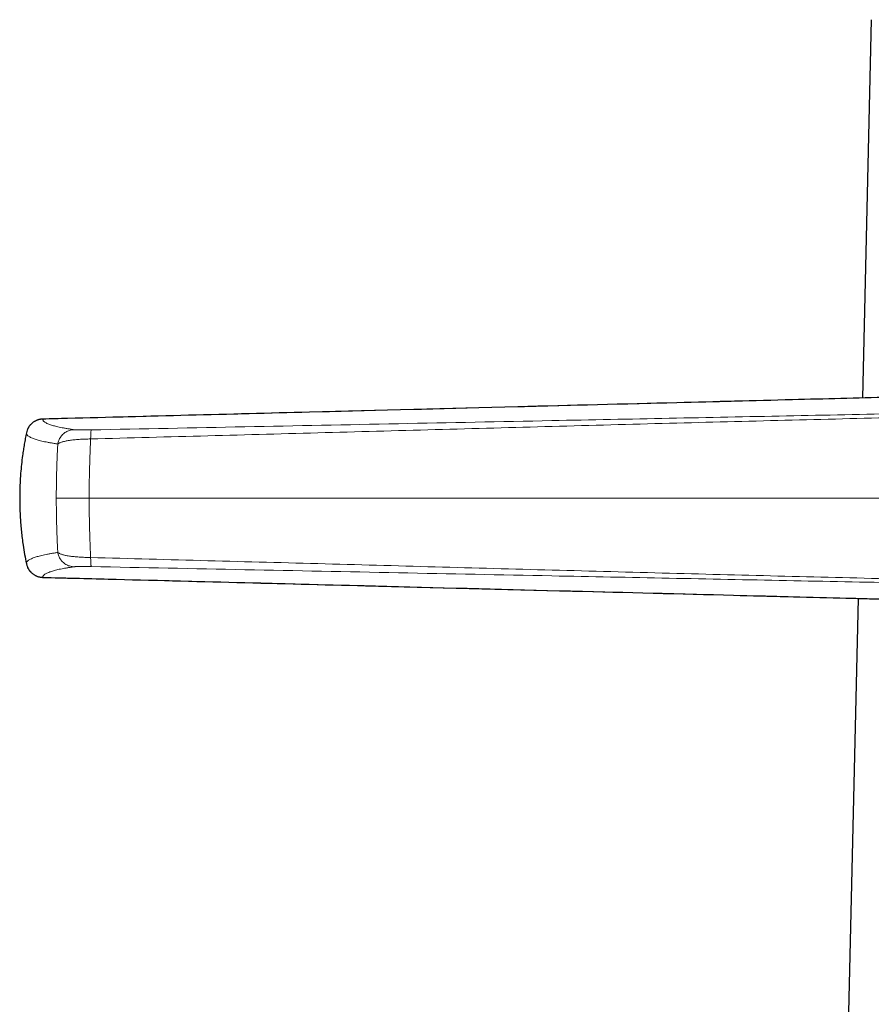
# Model space of a CAD drawing. Header units: millimetres. Extents: x 8 to 834, y 12 to 760.
# Tile 4 of 67: x 187 to 226, y 551 to 597. Entities that reach past the tile are written whole.
import ezdxf

# ---------------------------------------------------------------- set-up
doc = ezdxf.new("R2010")
doc.units = ezdxf.units.MM

msp = doc.modelspace()

# ---------------------------------------------------------------- linework, layer by layer
at = {"color": 7, "linetype": 'Continuous', "lineweight": 30}
for p, q in [((226.474, 597.043), (226.072, 579.474)), ((187.289, 578.039), (187.31, 578.077)), ((225.86, 570.167), (225.256, 543.755))]:
    msp.add_line(p, q, dxfattribs=at)
at = {"color": 252, "linetype": 'Continuous', "lineweight": 0}
for p, q in [((188.616, 574.818), (190.143, 574.818)), ((239.309, 574.818), (190.143, 574.818)), ((187.992, 571.143), (187.993, 571.142))]:
    msp.add_line(p, q, dxfattribs=at)
at = {"color": 7, "linetype": 'Continuous', "lineweight": 30, "flags": 128}
msp.add_lwpolyline([(187.31, 578.077), (187.29, 578.04), (187.264, 577.98), (187.243, 577.918), (187.227, 577.854), (187.227, 577.854), (187.227, 577.854)], dxfattribs=at)
at = {"color": 252, "linetype": 'Continuous', "lineweight": 0}
msp.add_arc((188.012, 571.942), 0.8, 208.6247, 268.6375, dxfattribs=at)
at = {"color": 7, "linetype": 'Continuous', "lineweight": 30}
for points, knots in [([(238.851, 579.799), (238.18, 579.782), (236.678, 579.745), (234.168, 579.681), (230.995, 579.6), (227.149, 579.502), (222.522, 579.383), (216.77, 579.235), (209.292, 579.043), (199.859, 578.8), (192.502, 578.61), (188.375, 578.503), (187.992, 578.493)], [0, 0, 0, 0, 0.0395705, 0.0885686, 0.1479867, 0.2267408, 0.3154107, 0.4209095, 0.5660245, 0.7565229, 0.9774089, 1, 1, 1, 1]), ([(187.992, 578.494), (187.991, 578.494), (187.973, 578.493), (187.939, 578.491), (187.888, 578.485), (187.837, 578.475), (187.785, 578.461), (187.735, 578.445), (187.685, 578.424), (187.637, 578.401), (187.591, 578.375), (187.548, 578.346), (187.506, 578.313), (187.466, 578.278), (187.428, 578.241), (187.392, 578.2), (187.36, 578.158), (187.332, 578.117), (187.316, 578.089), (187.31, 578.077)], [0, 0, 0, 0, 0.0042364, 0.0632008, 0.1231627, 0.1874361, 0.2508924, 0.3145727, 0.3783407, 0.4423801, 0.5052599, 0.567941, 0.6310804, 0.694608, 0.7584378, 0.8224674, 0.8865514, 0.9505727, 1, 1, 1, 1]), ([(187.227, 577.854), (187.209, 577.766), (187.174, 577.592), (187.127, 577.329), (187.085, 577.065), (187.04, 576.752), (186.997, 576.39), (186.962, 576.013), (186.939, 575.669), (186.925, 575.358), (186.917, 575.047), (186.915, 574.702), (186.922, 574.323), (186.94, 573.941), (186.965, 573.591), (186.995, 573.273), (187.031, 572.956), (187.079, 572.601), (187.142, 572.209), (187.198, 571.924), (187.227, 571.782)], [0, 0, 0, 0, 0.0436798, 0.0873875, 0.1311092, 0.1748588, 0.2423319, 0.3098564, 0.3606904, 0.4115244, 0.4624464, 0.5133685, 0.5809454, 0.648574, 0.700783, 0.7529919, 0.8052963, 0.8576007, 0.9287702, 1, 1, 1, 1]), ([(187.227, 571.782), (187.227, 571.782), (187.231, 571.761), (187.242, 571.719), (187.262, 571.658), (187.285, 571.604), (187.303, 571.572), (187.31, 571.559)], [0, 0, 0, 0, 0.000251, 0.268786, 0.53907, 0.814844, 1, 1, 1, 1]), ([(187.31, 571.559), (187.303, 571.571), (187.295, 571.583), (187.29, 571.596), (187.289, 571.597)], [0, 0, 0, 0, 0.974248, 1, 1, 1, 1]), ([(187.309, 571.559), (187.317, 571.545), (187.333, 571.516), (187.362, 571.474), (187.395, 571.432), (187.43, 571.392), (187.468, 571.355), (187.509, 571.32), (187.551, 571.287), (187.596, 571.258), (187.643, 571.232), (187.69, 571.209), (187.739, 571.189), (187.789, 571.173), (187.841, 571.16), (187.893, 571.15), (187.943, 571.145), (187.976, 571.142), (187.991, 571.142), (187.992, 571.142)], [0, 0, 0, 0, 0.056141, 0.118983, 0.18226, 0.2459, 0.309813, 0.373883, 0.437968, 0.501954, 0.565742, 0.628673, 0.691164, 0.754578, 0.818236, 0.882016, 0.943858, 0.998732, 1, 1, 1, 1]), ([(187.992, 571.142), (189.005, 571.116), (194, 570.987), (202.202, 570.775), (211.883, 570.526), (219.228, 570.338), (224.836, 570.193), (229.251, 570.08), (232.962, 569.985), (235.988, 569.908), (237.833, 569.862), (238.734, 569.839), (238.851, 569.837)], [0, 0, 0, 0, 0.059778, 0.29468, 0.483845, 0.630842, 0.727952, 0.81464, 0.891251, 0.94684, 0.993133, 1, 1, 1, 1])]:
    msp.add_open_spline(points, degree=3, knots=knots, dxfattribs=at)
at = {"color": 252, "linetype": 'Continuous', "lineweight": 0}
for points, knots in [([(238.852, 579.799), (238.852, 579.799), (237.454, 579.764), (234.66, 579.694), (229.073, 579.55), (222.041, 579.37), (213.565, 579.152), (202.2, 578.86), (193.676, 578.64), (187.993, 578.493)], [0, 0, 0, 0, 0.000001, 0.082385, 0.164769, 0.329538, 0.497154, 0.664769, 1, 1, 1, 1]), ([(238.869, 578.97), (237.053, 578.934), (233.422, 578.862), (227.974, 578.751), (222.527, 578.641), (217.081, 578.532), (211.074, 578.411), (204.504, 578.279), (197.373, 578.136), (192.619, 578.04), (190.242, 577.992)], [0, 0, 0, 0, 0.112003, 0.224002, 0.335997, 0.447993, 0.559991, 0.706659, 0.853329, 1, 1, 1, 1]), ([(187.993, 578.493), (187.993, 578.493), (187.971, 578.493), (187.926, 578.49), (187.859, 578.48), (187.793, 578.464), (187.728, 578.442), (187.666, 578.416), (187.606, 578.384), (187.548, 578.347), (187.494, 578.305), (187.444, 578.259), (187.399, 578.209), (187.357, 578.155), (187.327, 578.11), (187.313, 578.084), (187.31, 578.077)], [0, 0, 0, 0, 0.000072, 0.079758, 0.160002, 0.242003, 0.324611, 0.404333, 0.484612, 0.566653, 0.649302, 0.729026, 0.80931, 0.891362, 0.974025, 1, 1, 1, 1]), ([(189.439, 578.001), (189.381, 578.01), (189.266, 578.027), (189.105, 578.053), (188.955, 578.08), (188.816, 578.106), (188.691, 578.133), (188.579, 578.16), (188.478, 578.187), (188.388, 578.214), (188.301, 578.244), (188.22, 578.277), (188.146, 578.312), (188.087, 578.347), (188.041, 578.383), (188.009, 578.42), (187.991, 578.456), (187.992, 578.481), (187.993, 578.493)], [0, 0, 0, 0, 0.057372, 0.114598, 0.17171, 0.22874, 0.285725, 0.34169, 0.397668, 0.453667, 0.509694, 0.579598, 0.649549, 0.71954, 0.789565, 0.859628, 0.929752, 1, 1, 1, 1]), ([(190.212, 577.571), (192.027, 577.619), (195.658, 577.717), (201.104, 577.865), (206.55, 578.014), (211.997, 578.164), (217.413, 578.309), (222.796, 578.448), (228.148, 578.58), (233.499, 578.708), (237.067, 578.789), (238.851, 578.829)], [0, 0, 0, 0, 0.111991, 0.223983, 0.335977, 0.447978, 0.559986, 0.669996, 0.780004, 0.890006, 1, 1, 1, 1]), ([(187.227, 577.854), (187.226, 577.841), (187.225, 577.815), (187.244, 577.776), (187.276, 577.738), (187.323, 577.7), (187.384, 577.662), (187.459, 577.625), (187.541, 577.591), (187.63, 577.559), (187.723, 577.53), (187.826, 577.501), (187.942, 577.473), (188.068, 577.444), (188.207, 577.417), (188.356, 577.39), (188.515, 577.363), (188.628, 577.345), (188.685, 577.336)], [0, 0, 0, 0, 0.0703648, 0.1406441, 0.2108425, 0.2809749, 0.3510573, 0.4211062, 0.4911379, 0.5480325, 0.6049329, 0.6618475, 0.7187859, 0.7757594, 0.831757, 0.8877973, 0.9438794, 1, 1, 1, 1]), ([(189.439, 578.001), (189.411, 578), (189.354, 577.996), (189.268, 577.979), (189.183, 577.951), (189.099, 577.913), (189.019, 577.865), (188.945, 577.807), (188.878, 577.74), (188.82, 577.667), (188.771, 577.588), (188.732, 577.505), (188.702, 577.421), (188.691, 577.364), (188.685, 577.336)], [0, 0, 0, 0, 0.078347, 0.159284, 0.242418, 0.327281, 0.413336, 0.5, 0.586664, 0.672719, 0.757582, 0.840716, 0.921653, 1, 1, 1, 1]), ([(188.685, 577.336), (188.696, 577.345), (188.719, 577.362), (188.765, 577.386), (188.82, 577.409), (188.884, 577.431), (188.956, 577.451), (189.037, 577.47), (189.126, 577.487), (189.223, 577.503), (189.327, 577.517), (189.439, 577.53), (189.557, 577.541), (189.68, 577.55), (189.809, 577.558), (189.94, 577.564), (190.075, 577.568), (190.166, 577.57), (190.212, 577.571)], [0, 0, 0, 0, 0.061346, 0.123048, 0.185018, 0.247171, 0.309432, 0.371749, 0.434095, 0.496481, 0.558973, 0.621628, 0.684494, 0.747643, 0.810751, 0.873635, 0.93661, 1, 1, 1, 1]), ([(190.242, 577.992), (190.21, 577.991), (190.145, 577.99), (190.051, 577.989), (189.96, 577.988), (189.874, 577.988), (189.793, 577.988), (189.719, 577.989), (189.652, 577.99), (189.592, 577.991), (189.541, 577.993), (189.498, 577.996), (189.463, 577.998), (189.447, 578), (189.439, 578.001)], [0, 0, 0, 0, 0.080836, 0.161276, 0.242242, 0.323763, 0.405514, 0.487771, 0.570788, 0.654788, 0.739816, 0.825801, 0.912595, 1, 1, 1, 1]), ([(190.143, 574.818), (190.143, 574.818), (190.143, 574.909), (190.144, 575.09), (190.146, 575.362), (190.149, 575.634), (190.154, 575.906), (190.161, 576.177), (190.169, 576.454), (190.178, 576.734), (190.188, 577.018), (190.199, 577.298), (190.208, 577.48), (190.212, 577.571)], [0, 0, 0, 0, 0.000021, 0.094813, 0.189669, 0.28447, 0.381352, 0.478292, 0.575181, 0.680853, 0.786526, 0.893263, 1, 1, 1, 1]), ([(190.242, 577.992), (190.24, 577.99), (190.236, 577.985), (190.231, 577.961), (190.226, 577.924), (190.222, 577.874), (190.218, 577.811), (190.215, 577.739), (190.213, 577.659), (190.212, 577.6), (190.212, 577.571)], [0, 0, 0, 0, 0.121274, 0.245686, 0.372283, 0.5, 0.627717, 0.754314, 0.878726, 1, 1, 1, 1]), ([(188.685, 577.336), (188.683, 577.288), (188.678, 577.192), (188.671, 577.044), (188.664, 576.894), (188.657, 576.741), (188.65, 576.584), (188.644, 576.426), (188.639, 576.265), (188.634, 576.105), (188.63, 575.946), (188.626, 575.789), (188.623, 575.631), (188.62, 575.471), (188.619, 575.309), (188.617, 575.146), (188.616, 574.982), (188.616, 574.873), (188.616, 574.818)], [0, 0, 0, 0, 0.062794, 0.125589, 0.188661, 0.251733, 0.31562, 0.379507, 0.443658, 0.507809, 0.56868, 0.629551, 0.690661, 0.75177, 0.813676, 0.875581, 0.937791, 1, 1, 1, 1]), ([(188.685, 572.299), (188.683, 572.347), (188.678, 572.444), (188.671, 572.591), (188.664, 572.742), (188.657, 572.895), (188.65, 573.051), (188.644, 573.21), (188.639, 573.371), (188.634, 573.531), (188.63, 573.689), (188.626, 573.846), (188.623, 574.005), (188.62, 574.165), (188.619, 574.326), (188.617, 574.49), (188.616, 574.653), (188.616, 574.763), (188.616, 574.818)], [0, 0, 0, 0, 0.062794, 0.125589, 0.188661, 0.251733, 0.31562, 0.379507, 0.443658, 0.507809, 0.56868, 0.629551, 0.690661, 0.75177, 0.813676, 0.875581, 0.937791, 1, 1, 1, 1]), ([(190.143, 574.818), (190.143, 574.818), (190.143, 574.75), (190.143, 574.614), (190.145, 574.41), (190.147, 574.207), (190.15, 574.003), (190.153, 573.799), (190.158, 573.594), (190.163, 573.391), (190.169, 573.16), (190.178, 572.901), (190.188, 572.617), (190.198, 572.384), (190.205, 572.201), (190.21, 572.11), (190.212, 572.065)], [0, 0, 0, 0, 0.0000209, 0.0709312, 0.1418422, 0.2131574, 0.2844733, 0.3569671, 0.4294616, 0.5023238, 0.5751864, 0.6807242, 0.7865245, 0.8931229, 0.9465615, 1, 1, 1, 1]), ([(187.227, 571.782), (187.226, 571.795), (187.225, 571.821), (187.244, 571.86), (187.276, 571.898), (187.323, 571.936), (187.384, 571.973), (187.459, 572.01), (187.541, 572.044), (187.63, 572.076), (187.723, 572.105), (187.826, 572.134), (187.942, 572.163), (188.068, 572.191), (188.207, 572.219), (188.356, 572.246), (188.515, 572.273), (188.628, 572.29), (188.685, 572.299)], [0, 0, 0, 0, 0.070365, 0.140644, 0.210842, 0.280975, 0.351057, 0.421106, 0.491138, 0.548032, 0.604933, 0.661847, 0.718786, 0.775759, 0.831757, 0.887797, 0.943879, 1, 1, 1, 1]), ([(188.685, 572.299), (188.696, 572.291), (188.719, 572.273), (188.765, 572.249), (188.82, 572.226), (188.884, 572.205), (188.956, 572.184), (189.037, 572.165), (189.126, 572.148), (189.223, 572.132), (189.327, 572.118), (189.439, 572.105), (189.557, 572.094), (189.68, 572.085), (189.809, 572.077), (189.94, 572.071), (190.075, 572.067), (190.166, 572.066), (190.212, 572.065)], [0, 0, 0, 0, 0.061346, 0.123048, 0.185018, 0.247171, 0.309432, 0.371749, 0.434095, 0.496481, 0.558973, 0.621628, 0.684494, 0.747643, 0.810751, 0.873635, 0.93661, 1, 1, 1, 1]), ([(189.439, 571.634), (189.411, 571.636), (189.354, 571.639), (189.268, 571.657), (189.183, 571.684), (189.099, 571.722), (189.019, 571.771), (188.945, 571.829), (188.878, 571.895), (188.82, 571.969), (188.771, 572.048), (188.732, 572.13), (188.702, 572.214), (188.691, 572.271), (188.685, 572.299)], [0, 0, 0, 0, 0.078347, 0.159284, 0.242418, 0.327281, 0.413336, 0.5, 0.586664, 0.672719, 0.757582, 0.840716, 0.921653, 1, 1, 1, 1]), ([(189.439, 571.634), (189.381, 571.626), (189.266, 571.608), (189.105, 571.582), (188.955, 571.556), (188.816, 571.529), (188.691, 571.503), (188.579, 571.476), (188.478, 571.449), (188.388, 571.421), (188.301, 571.391), (188.22, 571.359), (188.146, 571.324), (188.087, 571.288), (188.041, 571.252), (188.009, 571.216), (187.991, 571.179), (187.992, 571.155), (187.993, 571.142)], [0, 0, 0, 0, 0.057372, 0.114598, 0.17171, 0.22874, 0.285725, 0.34169, 0.397668, 0.453667, 0.509694, 0.579598, 0.649549, 0.71954, 0.789565, 0.859628, 0.929752, 1, 1, 1, 1]), ([(190.242, 571.643), (190.21, 571.644), (190.145, 571.645), (190.051, 571.646), (189.96, 571.647), (189.874, 571.648), (189.793, 571.647), (189.719, 571.647), (189.652, 571.646), (189.592, 571.644), (189.541, 571.642), (189.498, 571.64), (189.463, 571.637), (189.447, 571.635), (189.439, 571.634)], [0, 0, 0, 0, 0.080836, 0.161276, 0.242242, 0.323763, 0.405514, 0.487771, 0.570788, 0.654788, 0.739816, 0.825801, 0.912595, 1, 1, 1, 1]), ([(190.212, 572.065), (192.027, 572.016), (195.658, 571.918), (201.104, 571.77), (206.55, 571.621), (211.997, 571.472), (217.413, 571.326), (222.796, 571.188), (228.148, 571.056), (233.499, 570.927), (237.067, 570.847), (238.851, 570.806)], [0, 0, 0, 0, 0.1119912, 0.2239828, 0.3359774, 0.4479783, 0.5599865, 0.6699961, 0.7800044, 0.8900056, 1, 1, 1, 1]), ([(190.242, 571.643), (190.24, 571.646), (190.236, 571.651), (190.231, 571.675), (190.226, 571.712), (190.222, 571.762), (190.218, 571.824), (190.215, 571.897), (190.213, 571.977), (190.212, 572.036), (190.212, 572.065)], [0, 0, 0, 0, 0.121274, 0.245686, 0.372283, 0.5, 0.627717, 0.754314, 0.878726, 1, 1, 1, 1]), ([(238.869, 570.665), (237.053, 570.701), (233.422, 570.773), (227.974, 570.885), (222.527, 570.994), (217.081, 571.104), (211.074, 571.224), (204.504, 571.356), (197.373, 571.5), (192.619, 571.595), (190.242, 571.643)], [0, 0, 0, 0, 0.112003, 0.2240016, 0.3359967, 0.4479932, 0.5599908, 0.7066586, 0.8533292, 1, 1, 1, 1]), ([(187.993, 571.142), (193.676, 570.996), (202.2, 570.776), (213.565, 570.483), (222.041, 570.266), (229.073, 570.085), (234.66, 569.942), (237.454, 569.871), (238.852, 569.837), (238.852, 569.837)], [0, 0, 0, 0, 0.335231, 0.502846, 0.670462, 0.83523, 0.917614, 0.999999, 1, 1, 1, 1])]:
    msp.add_open_spline(points, degree=3, knots=knots, dxfattribs=at)

doc.saveas('drawing.dxf')
